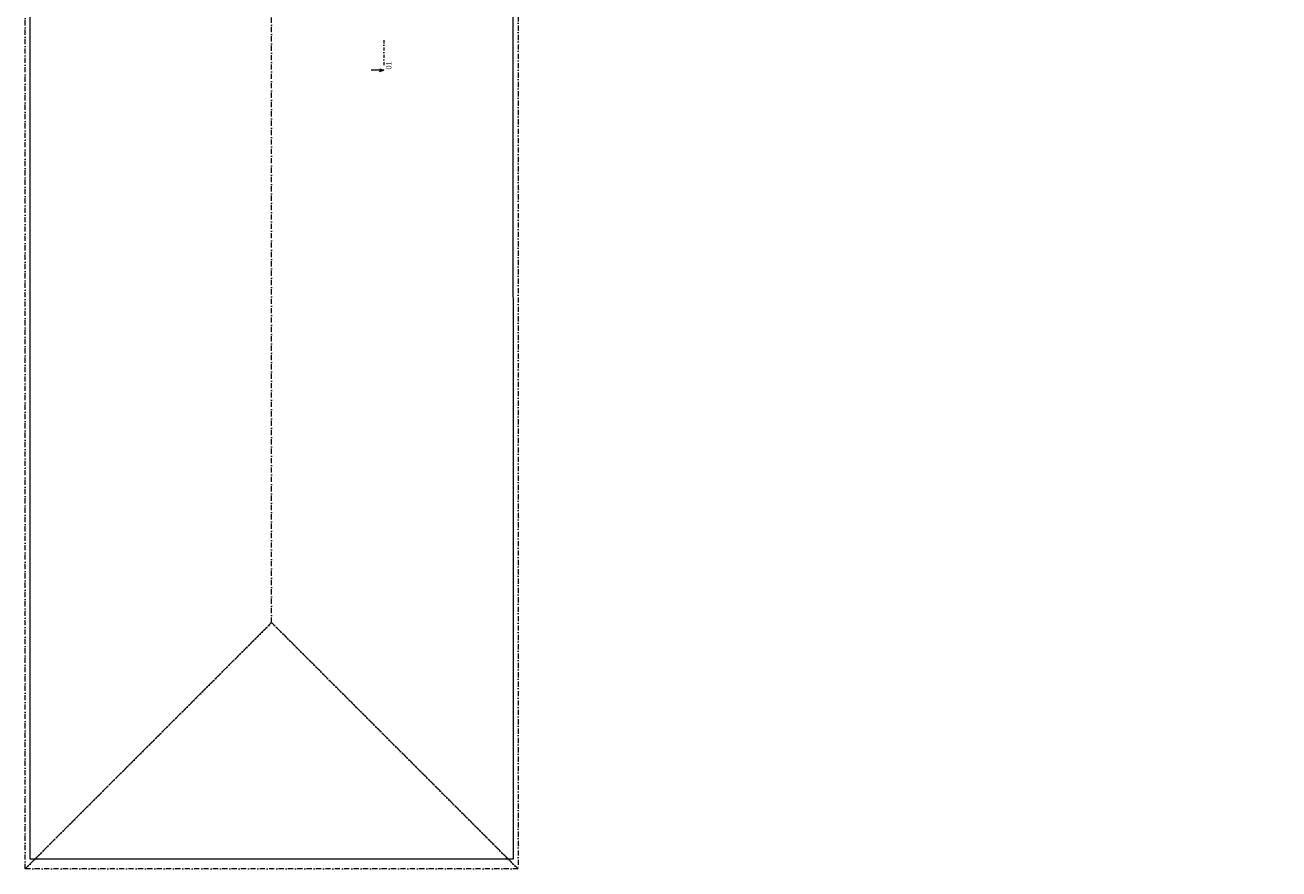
# Model space of a CAD drawing. Header units: millimetres. Extents: x -13540 to 53715, y -38110 to 10383.
# Tile 1 of 17: x -11715 to 18370, y -38110 to -17851. Entities that reach past the tile are written whole.
import ezdxf

# ---------------------------------------------------------------- set-up
doc = ezdxf.new("R2010")
doc.units = ezdxf.units.MM
doc.header["$MEASUREMENT"] = 0
doc.linetypes.add('Čerchovaná M', pattern=[225, 125, -42.5, 15, -42.5])
doc.linetypes.add('Čerchovaná S', pattern=[175, 75, -42.5, 15, -42.5])
for name, color, linetype in [('02_Desky', 7, 'Continuous'), ('03_Krov', 7, 'Continuous'), ('13_Značky.řezy', 7, 'Continuous')]:
    doc.layers.add(name, color=color, linetype=linetype)

msp = doc.modelspace()

# ---------------------------------------------------------------- linework, layer by layer
at = {"layer": '02_Desky', "color": 251, "linetype": 'Continuous', "lineweight": 0, "flags": 128}
msp.add_lwpolyline([(20150, -293), (15050, -293), (15050, 0), (10250, 0), (10250, -293), (5200, -293), (5200, 0), (-700, 0), (-700, 9310), (-10900, 9310), (-10900, -668), (-10933, -668), (-10933, -3070), (-7970, -3070), (-4900, -3070), (-4900, -11038), (-11600, -11038), (-11600, -37870), (1, -37870), (0, -10923), (52900, -10923)], dxfattribs=at)
at = {"layer": '03_Krov', "color": 251, "linetype": 'Čerchovaná M', "lineweight": 0, "flags": 128}
for points in [[(-11715, -38110), (-11715, 10100)], [(-5800, -32195), (-5800, -16964)], [(115, -16964), (115, -38110)], [(-5800, -32195), (-11715, -38110)], [(-11715, -38110), (-5800, -32195)], [(-5800, -32195), (115, -38110)], [(115, -38110), (-5800, -32195)], [(115, -38110), (-11715, -38110)]]:
    msp.add_lwpolyline(points, dxfattribs=at)
at = {"layer": '13_Značky.řezy', "color": 251, "linetype": 'Čerchovaná S', "lineweight": 0}
msp.add_line((-3107, -18215), (-3107, -18815), dxfattribs=at)
at = {"layer": '13_Značky.řezy', "color": 251, "linetype": 'Continuous', "lineweight": 0}
for p, q in [((-3107, -18935), (-3407, -18935)), ((-3207, -18905), (-3107, -18935)), ((-3207, -18965), (-3107, -18935))]:
    msp.add_line(p, q, dxfattribs=at)

# ---------------------------------------------------------------- texts
at = {"layer": '13_Značky.řezy', "color": 251, "lineweight": 0, "insert": (-2922, -18918), "char_height": 125, "attachment_point": 7, "rotation": 90}
msp.add_mtext('\\A1;\\pt0;01', dxfattribs=at)

doc.saveas('drawing.dxf')
